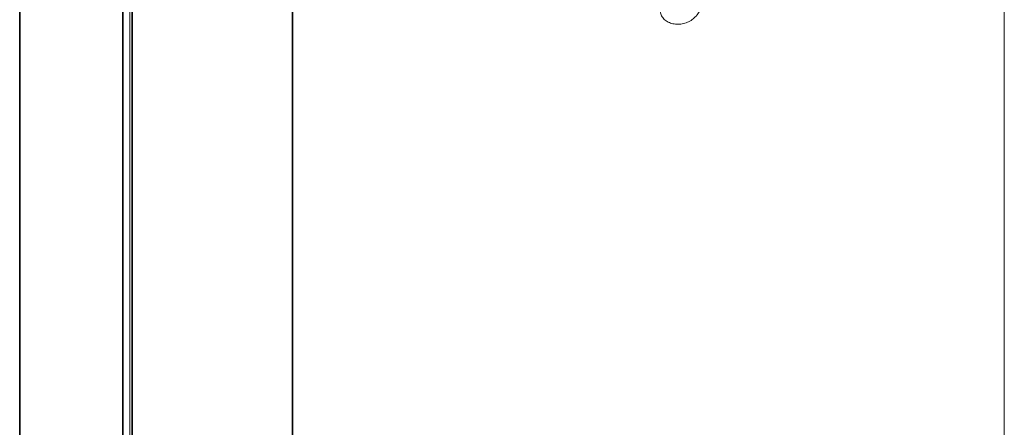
# Model space of a CAD drawing. Header units: millimetres. Extents: x 4 to 1188, y 1 to 840.
# Tile 124 of 256: x 992 to 1017, y 149 to 159. Entities that reach past the tile are written whole.
import ezdxf

# ---------------------------------------------------------------- set-up
doc = ezdxf.new("R2010")
doc.units = ezdxf.units.MM
doc.layers.add('1', color=7, linetype='Continuous')

msp = doc.modelspace()

# ---------------------------------------------------------------- linework, layer by layer
at = {"layer": '1', "color": 154, "linetype": 'Continuous', "lineweight": 13}
for p, q in [((1017.453, 81.1396), (1017.453, 187.8503)), ((995.0841, 186.0322), (995.0841, 79.2345))]:
    msp.add_line(p, q, dxfattribs=at)
at = {"layer": '1', "color": 154, "linetype": 'Continuous', "lineweight": 35}
for p, q in [((992.2671, 187.5019), (992.2671, 103.0762)), ((994.907, 101.5521), (994.907, 185.9778)), ((995.1427, 81.4281), (995.1427, 185.8635)), ((999.2439, 183.4956), (999.2439, 76.785))]:
    msp.add_line(p, q, dxfattribs=at)
at = {"layer": '1', "color": 154, "linetype": 'Continuous', "lineweight": 13}
msp.add_open_spline([(1008.6462, 159.2291), (1008.6462, 159.268), (1008.6571, 159.3453), (1008.712, 159.4583), (1008.8001, 159.5577), (1008.9102, 159.6412), (1009.0396, 159.7005), (1009.1776, 159.7312), (1009.3152, 159.7372), (1009.4434, 159.7121), (1009.552, 159.6576), (1009.6387, 159.5813), (1009.6923, 159.4828), (1009.7082, 159.3704), (1009.6924, 159.2527), (1009.6387, 159.1367), (1009.5521, 159.0331), (1009.4434, 158.9455), (1009.3152, 158.8834), (1009.1777, 158.8515), (1009.0396, 158.8467), (1008.9103, 158.8747), (1008.8, 158.9333), (1008.7116, 159.0137), (1008.6568, 159.1152), (1008.6461, 159.1904), (1008.6462, 159.2291)], degree=3, knots=[0, 0, 0, 0, 0.0420892, 0.082711, 0.1249954, 0.1669805, 0.2076666, 0.249993, 0.2922277, 0.3329137, 0.3749923, 0.4172713, 0.4578933, 0.5000047, 0.5420218, 0.5826436, 0.6250215, 0.6670053, 0.7076914, 0.7500175, 0.7922515, 0.8329373, 0.8750172, 0.9173768, 0.9579835, 1, 1, 1, 1], dxfattribs=at)

doc.saveas('drawing.dxf')
